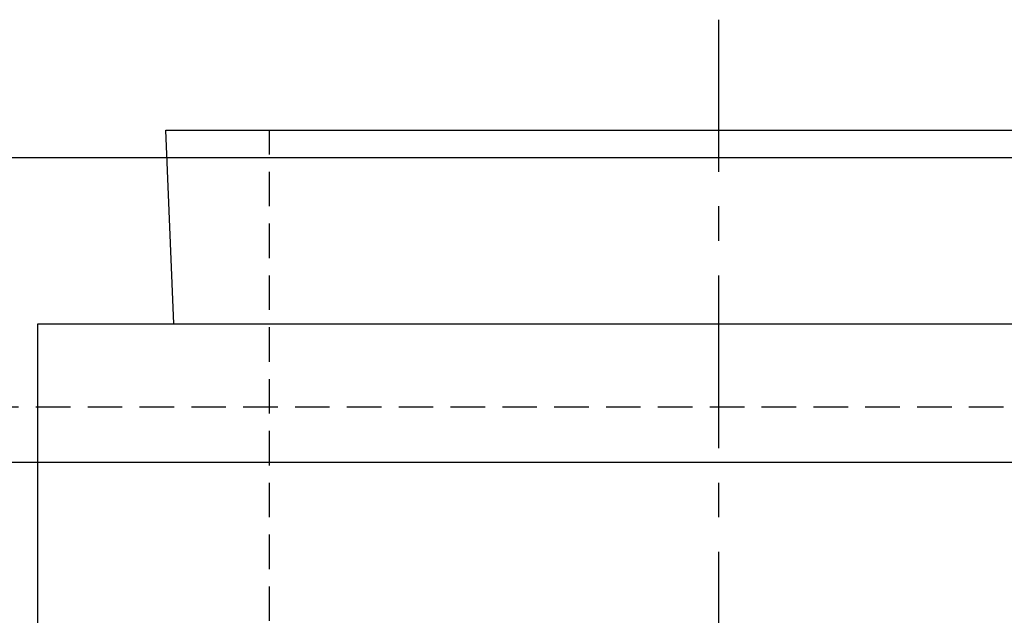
# Model space of a CAD drawing. Extents: x -121 to 264, y -121 to 264.
# Tile 10 of 11: x -51 to 21, y 221 to 264. Entities that reach past the tile are written whole.
import ezdxf

# ---------------------------------------------------------------- set-up
doc = ezdxf.new("R2010")
doc.units = 0
doc.header["$LTSCALE"] = 10
doc.linetypes.add('CENTER', pattern=[2, 1.25, -0.25, 0.25, -0.25])
doc.linetypes.add('HIDDEN', pattern=[0.375, 0.25, -0.125])
doc.layers.get('0').update_dxf_attribs({"linetype": 'CONTINUOUS'})
doc.layers.add('CENTER', color=1, linetype='CENTER')
doc.layers.add('HIDDEN', color=3, linetype='HIDDEN')

msp = doc.modelspace()

# ---------------------------------------------------------------- linework, layer by layer
for p, q in [((-39.417, 242.3), (-40, 256.3)), ((-40, 256.3), (40, 256.3)), ((82, 254.3), (-82, 254.3)), ((-49.25, 198.3), (-49.25, 242.3)), ((-49.25, 242.3), (49.25, 242.3)), ((-111, 232.3), (111, 232.3))]:
    msp.add_line(p, q)
at = {"layer": 'CENTER'}
msp.add_line((0, 173.3), (0, 264.3), dxfattribs=at)
at = {"layer": 'HIDDEN'}
for p, q in [((-32.5, 183.3), (-32.5, 256.3)), ((-68.147, 236.3), (68.147, 236.3))]:
    msp.add_line(p, q, dxfattribs=at)

doc.saveas('drawing.dxf')
